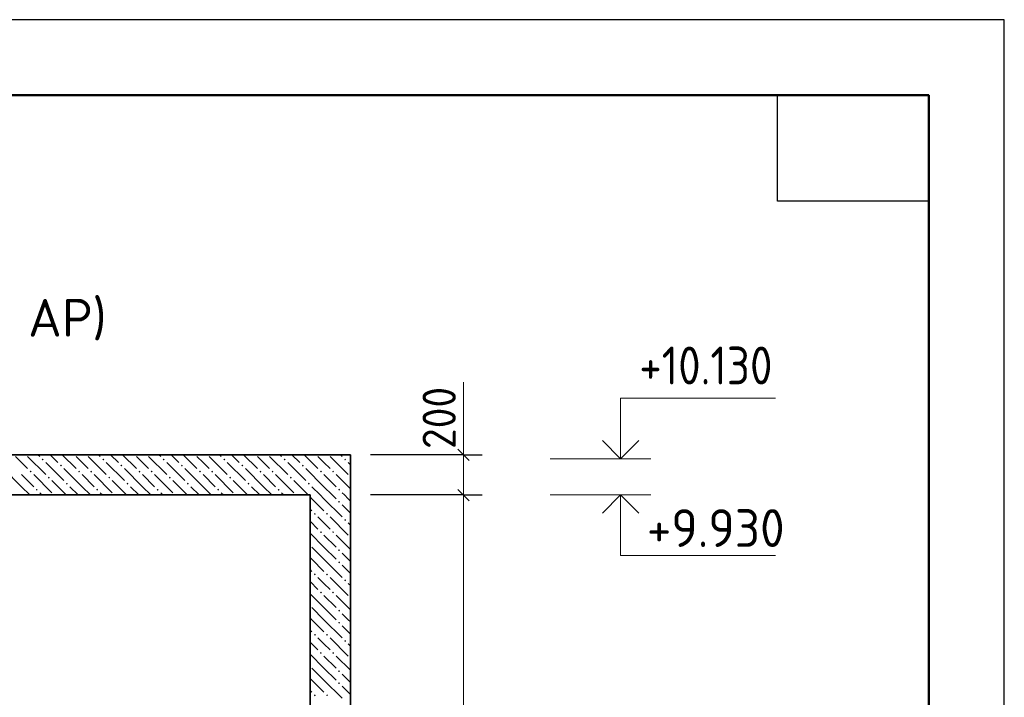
# Model space of a CAD drawing. Header units: millimetres. Extents: x -5 to 21000, y -5 to 14850.
# Tile 21 of 21: x 17744 to 21000, y 12609 to 14850. Entities that reach past the tile are written whole.
import ezdxf

# ---------------------------------------------------------------- set-up
doc = ezdxf.new("R2010")
doc.units = ezdxf.units.MM
for name, color, linetype, lineweight in [('Standard', 7, 'Continuous', 25), ('Примечания', 7, 'Continuous', 13), ('Размерная линия_ общее', 7, 'Continuous', 13)]:
    doc.layers.add(name, color=color, linetype=linetype, lineweight=lineweight)
doc.layers.add('ЖБ Перекрытие верхний уровень', color=7, linetype='Continuous', lineweight=25, true_color=0xe0e0ff)
doc.layers.add('ЖБ Стена верхний уровень', color=7, linetype='Continuous', lineweight=25, true_color=0x006e00)
doc.styles.add('ISOCPEUR', font='txt')

msp = doc.modelspace()

# ---------------------------------------------------------------- hatches: boundary and pattern name
at = {"layer": 'ЖБ Перекрытие верхний уровень', "linetype": 'Continuous', "lineweight": 18, "transparency": 33554687}
for points in [[(17816.8, 13395.2), (17820, 13398.4), (17823.3, 13395.2), (17820, 13391.9)], [(18016.8, 13395.2), (18020, 13398.4), (18023.3, 13395.2), (18020, 13391.9)], [(18216.8, 13395.2), (18220, 13398.4), (18223.3, 13395.2), (18220, 13391.9)], [(18416.8, 13395.2), (18420, 13398.4), (18423.3, 13395.2), (18420, 13391.9)], [(18616.8, 13395.2), (18620, 13398.4), (18623.3, 13395.2), (18620, 13391.9)], [(18816.8, 13395.2), (18820, 13398.4), (18823.3, 13395.2), (18820, 13391.9)], [(17776.8, 13355.2), (17780, 13358.4), (17783.3, 13355.2), (17780, 13351.9)], [(17876.8, 13375.2), (17880, 13378.4), (17883.3, 13375.2), (17880, 13371.9)], [(17936.8, 13355.2), (17940, 13358.4), (17943.3, 13355.2), (17940, 13351.9)], [(17976.8, 13355.2), (17980, 13358.4), (17983.3, 13355.2), (17980, 13351.9)], [(18076.8, 13375.2), (18080, 13378.4), (18083.3, 13375.2), (18080, 13371.9)], [(18136.8, 13355.2), (18140, 13358.4), (18143.3, 13355.2), (18140, 13351.9)], [(18176.8, 13355.2), (18180, 13358.4), (18183.3, 13355.2), (18180, 13351.9)], [(18276.8, 13375.2), (18280, 13378.4), (18283.3, 13375.2), (18280, 13371.9)], [(18336.8, 13355.2), (18340, 13358.4), (18343.3, 13355.2), (18340, 13351.9)], [(18376.8, 13355.2), (18380, 13358.4), (18383.3, 13355.2), (18380, 13351.9)], [(18476.8, 13375.2), (18480, 13378.4), (18483.3, 13375.2), (18480, 13371.9)], [(18536.8, 13355.2), (18540, 13358.4), (18543.3, 13355.2), (18540, 13351.9)], [(18576.8, 13355.2), (18580, 13358.4), (18583.3, 13355.2), (18580, 13351.9)], [(18676.8, 13375.2), (18680, 13378.4), (18683.3, 13375.2), (18680, 13371.9)], [(18736.8, 13355.2), (18740, 13358.4), (18743.3, 13355.2), (18740, 13351.9)], [(18776.8, 13355.2), (18780, 13358.4), (18783.3, 13355.2), (18780, 13351.9)], [(17836.8, 13335.2), (17840, 13338.4), (17843.3, 13335.2), (17840, 13331.9)], [(18036.8, 13335.2), (18040, 13338.4), (18043.3, 13335.2), (18040, 13331.9)], [(18236.8, 13335.2), (18240, 13338.4), (18243.3, 13335.2), (18240, 13331.9)], [(18436.8, 13335.2), (18440, 13338.4), (18443.3, 13335.2), (18440, 13331.9)], [(18636.8, 13335.2), (18640, 13338.4), (18643.3, 13335.2), (18640, 13331.9)], [(18836.8, 13335.2), (18837.3, 13335.7), (18837.3, 13334.6)], [(17796.7, 13295.2), (17800, 13298.4), (17803.3, 13295.2), (17800, 13291.9)], [(17896.7, 13315.2), (17900, 13318.4), (17903.3, 13315.2), (17900, 13311.9)], [(17996.7, 13295.2), (18000, 13298.4), (18003.3, 13295.2), (18000, 13291.9)], [(18096.7, 13315.2), (18100, 13318.4), (18103.3, 13315.2), (18100, 13311.9)], [(18196.7, 13295.2), (18200, 13298.4), (18203.3, 13295.2), (18200, 13291.9)], [(18296.7, 13315.2), (18300, 13318.4), (18303.3, 13315.2), (18300, 13311.9)], [(18396.7, 13295.2), (18400, 13298.4), (18403.3, 13295.2), (18400, 13291.9)], [(18496.7, 13315.2), (18500, 13318.4), (18503.3, 13315.2), (18500, 13311.9)], [(18596.7, 13295.2), (18600, 13298.4), (18603.3, 13295.2), (18600, 13291.9)], [(18696.7, 13315.2), (18700, 13318.4), (18703.3, 13315.2), (18700, 13311.9)], [(18796.7, 13295.2), (18800, 13298.4), (18803.3, 13295.2), (18800, 13291.9)], [(17859.3, 13277.8), (17860, 13278.4), (17860.7, 13277.8)], [(18059.3, 13277.8), (18060, 13278.4), (18060.7, 13277.8)], [(18259.3, 13277.8), (18260, 13278.4), (18260.7, 13277.8)], [(18459.3, 13277.8), (18460, 13278.4), (18460.7, 13277.8)], [(18659.3, 13277.8), (18660, 13278.4), (18660.7, 13277.8)]]:
    msp.add_hatch(color=7, dxfattribs=at).paths.add_polyline_path(points, flags=16)
at = {"layer": 'ЖБ Стена верхний уровень', "linetype": 'Continuous', "lineweight": 18, "transparency": 33554687}
for points in [[(18796.7, 13255.2), (18800, 13258.4), (18803.3, 13255.2), (18800, 13251.9)], [(18716.8, 13215.2), (18720, 13218.4), (18723.3, 13215.2), (18720, 13211.9)], [(18756.8, 13215.2), (18760, 13218.4), (18763.3, 13215.2), (18760, 13211.9)], [(18816.8, 13195.2), (18820, 13198.4), (18823.3, 13195.2), (18820, 13191.9)], [(18736.8, 13155.2), (18740, 13158.4), (18743.3, 13155.2), (18740, 13151.9)], [(18776.8, 13155.2), (18780, 13158.4), (18783.3, 13155.2), (18780, 13151.9)], [(18836.8, 13135.2), (18837.3, 13135.7), (18837.3, 13134.6)], [(18796.7, 13095.2), (18800, 13098.4), (18803.3, 13095.2), (18800, 13091.9)], [(18796.7, 13055.2), (18800, 13058.4), (18803.3, 13055.2), (18800, 13051.9)], [(18716.8, 13015.2), (18720, 13018.4), (18723.3, 13015.2), (18720, 13011.9)], [(18756.8, 13015.2), (18760, 13018.4), (18763.3, 13015.2), (18760, 13011.9)], [(18816.8, 12995.2), (18820, 12998.4), (18823.3, 12995.2), (18820, 12991.9)], [(18736.8, 12955.2), (18740, 12958.4), (18743.3, 12955.2), (18740, 12951.9)], [(18776.8, 12955.2), (18780, 12958.4), (18783.3, 12955.2), (18780, 12951.9)], [(18836.8, 12935.2), (18837.3, 12935.7), (18837.3, 12934.6)], [(18796.7, 12895.2), (18800, 12898.4), (18803.3, 12895.2), (18800, 12891.9)], [(18796.7, 12855.2), (18800, 12858.4), (18803.3, 12855.2), (18800, 12851.9)], [(18716.8, 12815.2), (18720, 12818.4), (18723.3, 12815.2), (18720, 12811.9)], [(18756.8, 12815.2), (18760, 12818.4), (18763.3, 12815.2), (18760, 12811.9)], [(18816.8, 12795.2), (18820, 12798.4), (18823.3, 12795.2), (18820, 12791.9)], [(18736.8, 12755.2), (18740, 12758.4), (18743.3, 12755.2), (18740, 12751.9)], [(18776.8, 12755.2), (18780, 12758.4), (18783.3, 12755.2), (18780, 12751.9)], [(18836.8, 12735.2), (18837.3, 12735.7), (18837.3, 12734.6)], [(18796.7, 12695.2), (18800, 12698.4), (18803.3, 12695.2), (18800, 12691.9)], [(18796.7, 12655.2), (18800, 12658.4), (18803.3, 12655.2), (18800, 12651.9)], [(18716.8, 12615.2), (18720, 12618.4), (18723.3, 12615.2), (18720, 12611.9)], [(18756.8, 12615.2), (18760, 12618.4), (18763.3, 12615.2), (18760, 12611.9)]]:
    msp.add_hatch(color=7, dxfattribs=at).paths.add_polyline_path(points, flags=16)

# ---------------------------------------------------------------- linework, layer by layer
at = {"layer": 'Standard', "color": 7, "linetype": 'Continuous', "lineweight": 35, "transparency": 33554687}
for p, q in [((20750, 13800), (20750, 10250)), ((20750, 13600), (20750, 10050))]:
    msp.add_line(p, q, dxfattribs=at)
at = {"layer": 'Standard', "color": 7, "linetype": 'Continuous', "lineweight": 50, "transparency": 33554687}
msp.add_line((20750, 13550), (20750, 11600), dxfattribs=at)
at = {"layer": 'Standard', "color": 7, "linetype": 'Continuous', "lineweight": 13, "transparency": 33554687}
for p, q in [((19831.1, 13397.8), (19497.8, 13397.8)), ((19831.1, 13277.8), (19497.8, 13277.8))]:
    msp.add_line(p, q, dxfattribs=at)
at = {"layer": 'Standard', "color": 7, "linetype": 'Continuous', "lineweight": 25, "transparency": 33554687}
for points in [[(0, 0), (21000, 0), (21000, 14850), (0, 14850), (0, 0)], [(20750, 14600), (20750, 14250), (20250, 14250), (20250, 14600), (20750, 14600)]]:
    msp.add_lwpolyline(points, close=True, dxfattribs=at)
at = {"layer": 'Standard', "color": 7, "linetype": 'Continuous', "lineweight": 13, "transparency": 33554687}
for points in [[(21000, 14850), (0, 14850), (0, 0), (21000, 0), (21000, 14850)], [(19731.1, 13397.8), (19731.1, 13597.8), (20242.8, 13597.8)], [(19731.1, 13277.8), (19731.1, 13077.8), (20242.8, 13077.8)]]:
    msp.add_lwpolyline(points, dxfattribs=at)
at = {"layer": 'Standard', "color": 7, "linetype": 'Continuous', "lineweight": 50, "transparency": 33554687}
msp.add_lwpolyline([(1000, 14600), (20750, 14600), (20750, 250), (1000, 250), (1000, 14600)], close=True, dxfattribs=at)
at = {"layer": 'Standard', "color": 7, "linetype": 'Continuous', "lineweight": 35, "transparency": 33554687}
for points in [[(19670.6, 13458.3), (19731.1, 13397.8), (19791.7, 13458.3)], [(19670.6, 13217.2), (19731.1, 13277.8), (19791.7, 13217.2)]]:
    msp.add_lwpolyline(points, dxfattribs=at)
at = {"layer": 'ЖБ Перекрытие верхний уровень', "color": 7, "linetype": 'Continuous', "lineweight": 35, "transparency": 33554687}
for p, q in [((18837.3, 13411.1), (14370.6, 13411.1)), ((18837.3, 13277.8), (18837.3, 13411.1)), ((14504, 13277.8), (18704, 13277.8))]:
    msp.add_line(p, q, dxfattribs=at)
at = {"layer": 'ЖБ Перекрытие верхний уровень', "color": 9, "linetype": 'Continuous', "lineweight": 18, "true_color": 0xc7c7c7, "transparency": 33554687}
for p, q in [((17750, 13385.2), (17730, 13405.2)), ((17770, 13365.2), (17750, 13385.2)), ((17770, 13405.2), (17830, 13345.2)), ((17804.1, 13411.1), (17810, 13405.2)), ((17830, 13385.2), (17890, 13325.2)), ((17844.1, 13411.1), (17870, 13385.2)), ((17884.1, 13411.1), (17930, 13365.2)), ((17950, 13385.2), (17930, 13405.2)), ((17970, 13365.2), (17950, 13385.2)), ((17970, 13405.2), (18030, 13345.2)), ((18004.1, 13411.1), (18010, 13405.2)), ((18030, 13385.2), (18090, 13325.2)), ((18044.1, 13411.1), (18070, 13385.2)), ((18084.1, 13411.1), (18130, 13365.2)), ((18150, 13385.2), (18130, 13405.2)), ((18170, 13365.2), (18150, 13385.2)), ((18170, 13405.2), (18230, 13345.2)), ((18204.1, 13411.1), (18210, 13405.2)), ((18230, 13385.2), (18290, 13325.2)), ((18244.1, 13411.1), (18270, 13385.2)), ((18284.1, 13411.1), (18330, 13365.2)), ((18350, 13385.2), (18330, 13405.2)), ((18370, 13365.2), (18350, 13385.2)), ((18370, 13405.2), (18430, 13345.2)), ((18404.1, 13411.1), (18410, 13405.2)), ((18430, 13385.2), (18490, 13325.2)), ((18444.1, 13411.1), (18470, 13385.2)), ((18484.1, 13411.1), (18530, 13365.2)), ((18550, 13385.2), (18530, 13405.2)), ((18570, 13365.2), (18550, 13385.2)), ((18570, 13405.2), (18630, 13345.2)), ((18604.1, 13411.1), (18610, 13405.2)), ((18630, 13385.2), (18690, 13325.2)), ((18644.1, 13411.1), (18670, 13385.2)), ((18684.1, 13411.1), (18730, 13365.2)), ((18750, 13385.2), (18730, 13405.2)), ((18770, 13365.2), (18750, 13385.2)), ((18770, 13405.2), (18830, 13345.2)), ((18804.1, 13411.1), (18810, 13405.2)), ((18830, 13385.2), (18837.3, 13377.9)), ((17750, 13305.2), (17690, 13365.2)), ((17950, 13305.2), (17890, 13365.2)), ((18150, 13305.2), (18090, 13365.2)), ((18350, 13305.2), (18290, 13365.2)), ((18550, 13305.2), (18490, 13365.2)), ((18750, 13305.2), (18690, 13365.2)), ((17750, 13345.2), (17790, 13305.2)), ((17790, 13345.2), (17850, 13285.2)), ((17897.4, 13277.8), (17850, 13325.2)), ((17950, 13345.2), (17990, 13305.2)), ((17990, 13345.2), (18050, 13285.2)), ((18097.4, 13277.8), (18050, 13325.2)), ((18150, 13345.2), (18190, 13305.2)), ((18190, 13345.2), (18250, 13285.2)), ((18297.4, 13277.8), (18250, 13325.2)), ((18350, 13345.2), (18390, 13305.2)), ((18390, 13345.2), (18450, 13285.2)), ((18497.4, 13277.8), (18450, 13325.2)), ((18550, 13345.2), (18590, 13305.2)), ((18590, 13345.2), (18650, 13285.2)), ((18697.4, 13277.8), (18650, 13325.2)), ((18750, 13345.2), (18790, 13305.2)), ((18790, 13345.2), (18837.3, 13297.9)), ((17750, 13305.2), (17777.4, 13277.8)), ((17910, 13305.2), (17937.4, 13277.8)), ((17950, 13305.2), (17977.4, 13277.8)), ((18110, 13305.2), (18137.4, 13277.8)), ((18150, 13305.2), (18177.4, 13277.8)), ((18310, 13305.2), (18337.4, 13277.8)), ((18350, 13305.2), (18377.4, 13277.8)), ((18510, 13305.2), (18537.4, 13277.8)), ((18550, 13305.2), (18577.4, 13277.8)), ((18710, 13305.2), (18737.4, 13277.8)), ((18750, 13305.2), (18777.4, 13277.8)), ((17817.4, 13277.8), (17810, 13285.2)), ((18017.4, 13277.8), (18010, 13285.2)), ((18217.4, 13277.8), (18210, 13285.2)), ((18417.4, 13277.8), (18410, 13285.2)), ((18617.4, 13277.8), (18610, 13285.2)), ((18817.4, 13277.8), (18810, 13285.2))]:
    msp.add_line(p, q, dxfattribs=at)
at = {"layer": 'ЖБ Стена верхний уровень', "color": 7, "linetype": 'Continuous', "lineweight": 35, "transparency": 33554687}
for p, q in [((18704, 13277.8), (18704, 11544.4)), ((18837.3, 11544.4), (18837.3, 13277.8))]:
    msp.add_line(p, q, dxfattribs=at)
at = {"layer": 'ЖБ Стена верхний уровень', "color": 251, "linetype": 'Continuous', "lineweight": 18, "true_color": 0x575757, "transparency": 33554687}
for p, q in [((18710, 13265.2), (18704, 13271.2)), ((18710, 13265.2), (18750, 13225.2)), ((18737.4, 13277.8), (18750, 13265.2)), ((18750, 13265.2), (18810, 13205.2)), ((18777.4, 13277.8), (18790, 13265.2)), ((18830, 13265.2), (18817.4, 13277.8)), ((18837.3, 13257.9), (18830, 13265.2)), ((18704, 13231.2), (18710, 13225.2)), ((18810, 13245.2), (18837.3, 13217.9)), ((18704, 13191.2), (18730, 13165.2)), ((18750, 13185.2), (18730, 13205.2)), ((18770, 13205.2), (18830, 13145.2)), ((18770, 13165.2), (18750, 13185.2)), ((18830, 13185.2), (18837.3, 13177.9)), ((18750, 13105.2), (18704, 13151.2)), ((18750, 13145.2), (18790, 13105.2)), ((18790, 13145.2), (18837.3, 13097.9)), ((18710, 13105.2), (18750, 13065.2)), ((18750, 13105.2), (18790, 13065.2)), ((18710, 13065.2), (18704, 13071.2)), ((18710, 13065.2), (18750, 13025.2)), ((18750, 13065.2), (18810, 13005.2)), ((18830, 13065.2), (18810, 13085.2)), ((18837.3, 13057.9), (18830, 13065.2)), ((18704, 13031.2), (18710, 13025.2)), ((18810, 13045.2), (18837.3, 13017.9)), ((18750, 12985.2), (18730, 13005.2)), ((18770, 13005.2), (18830, 12945.2)), ((18704, 12991.2), (18730, 12965.2)), ((18770, 12965.2), (18750, 12985.2)), ((18830, 12985.2), (18837.3, 12977.9)), ((18750, 12905.2), (18704, 12951.2)), ((18750, 12945.2), (18790, 12905.2)), ((18790, 12945.2), (18837.3, 12897.9)), ((18710, 12905.2), (18750, 12865.2)), ((18750, 12905.2), (18790, 12865.2)), ((18710, 12865.2), (18704, 12871.2)), ((18710, 12865.2), (18750, 12825.2)), ((18750, 12865.2), (18810, 12805.2)), ((18830, 12865.2), (18810, 12885.2)), ((18837.3, 12857.9), (18830, 12865.2)), ((18704, 12831.2), (18710, 12825.2)), ((18810, 12845.2), (18837.3, 12817.9)), ((18750, 12785.2), (18730, 12805.2)), ((18770, 12805.2), (18830, 12745.2)), ((18704, 12791.2), (18730, 12765.2)), ((18770, 12765.2), (18750, 12785.2)), ((18830, 12785.2), (18837.3, 12777.9)), ((18750, 12705.2), (18704, 12751.2)), ((18750, 12745.2), (18790, 12705.2)), ((18790, 12745.2), (18837.3, 12697.9)), ((18710, 12705.2), (18750, 12665.2)), ((18750, 12705.2), (18790, 12665.2)), ((18710, 12665.2), (18704, 12671.2)), ((18830, 12665.2), (18810, 12685.2)), ((18710, 12665.2), (18750, 12625.2)), ((18750, 12665.2), (18810, 12605.2)), ((18810, 12645.2), (18837.3, 12617.9)), ((18837.3, 12657.9), (18830, 12665.2)), ((18704, 12631.2), (18710, 12625.2))]:
    msp.add_line(p, q, dxfattribs=at)
at = {"layer": 'Примечания', "color": 7, "linetype": 'Continuous', "lineweight": 13, "transparency": 33554687}
msp.add_line((19211, 13411.1), (19211, 13651.1), dxfattribs=at)
at = {"layer": 'Размерная линия_ общее', "color": 7, "linetype": 'Continuous', "lineweight": 25, "transparency": 33554687}
for p, q in [((19229.8, 13392.4), (19192.3, 13429.9)), ((19229.8, 13259), (19192.3, 13296.5))]:
    msp.add_line(p, q, dxfattribs=at)
at = {"layer": 'Размерная линия_ общее', "color": 7, "linetype": 'Continuous', "lineweight": 13, "transparency": 33554687}
for p, q in [((19211, 13411.1), (19211, 13448.6)), ((19211, 13277.8), (19211, 13411.1)), ((19211, 11544.4), (19211, 13277.8))]:
    msp.add_line(p, q, dxfattribs=at)
at = {"layer": 'Размерная линия_ общее', "color": 253, "linetype": 'Continuous', "lineweight": -3, "true_color": 0xa0a0a0, "transparency": 33554687}
for p, q in [((19211, 13411.1), (19148.5, 13411.1)), ((19211, 13411.1), (19273.5, 13411.1)), ((19211, 13277.8), (19148.5, 13277.8)), ((19211, 13277.8), (19273.5, 13277.8))]:
    msp.add_line(p, q, dxfattribs=at)
for points in [[(19211, 13411.1), (19202.5, 13411.1), (19202.5, 13411.1), (18904, 13411.1)], [(19211, 13277.8), (19202.5, 13277.8), (19202.5, 13277.8), (18904, 13277.8)]]:
    msp.add_lwpolyline(points, dxfattribs=at)

# ---------------------------------------------------------------- texts
at = {"color": 7, "linetype": 'Continuous', "lineweight": 25, "transparency": 33554687, "insert": (15151.2, 13772.3), "char_height": 125, "width": 2954.331, "attachment_point": 7, "style": 'ISOCPEUR'}
msp.add_mtext('\\W0.99;отделочные слои см. альбом АС, АР)', dxfattribs=at)
at = {"layer": 'Standard', "color": 7, "linetype": 'Continuous', "lineweight": 25, "transparency": 33554687, "char_height": 125, "attachment_point": 7, "style": 'ISOCPEUR'}
for s, insert, width in [('\\W0.87;+10.130', (19792.8, 13643.6), 566.657), ('\\W0.95;+9.930', (19817.8, 13105.9), 533.932)]:
    msp.add_mtext(s, dxfattribs=dict(at, insert=insert, width=width))
at = {"layer": 'Размерная линия_ общее', "color": 7, "linetype": 'Continuous', "lineweight": 25, "transparency": 33554687, "insert": (19186, 13429.9), "char_height": 110, "width": 280.998, "attachment_point": 7, "rotation": 90, "style": 'ISOCPEUR'}
msp.add_mtext('\\W0.91;200', dxfattribs=at)

doc.saveas('drawing.dxf')
